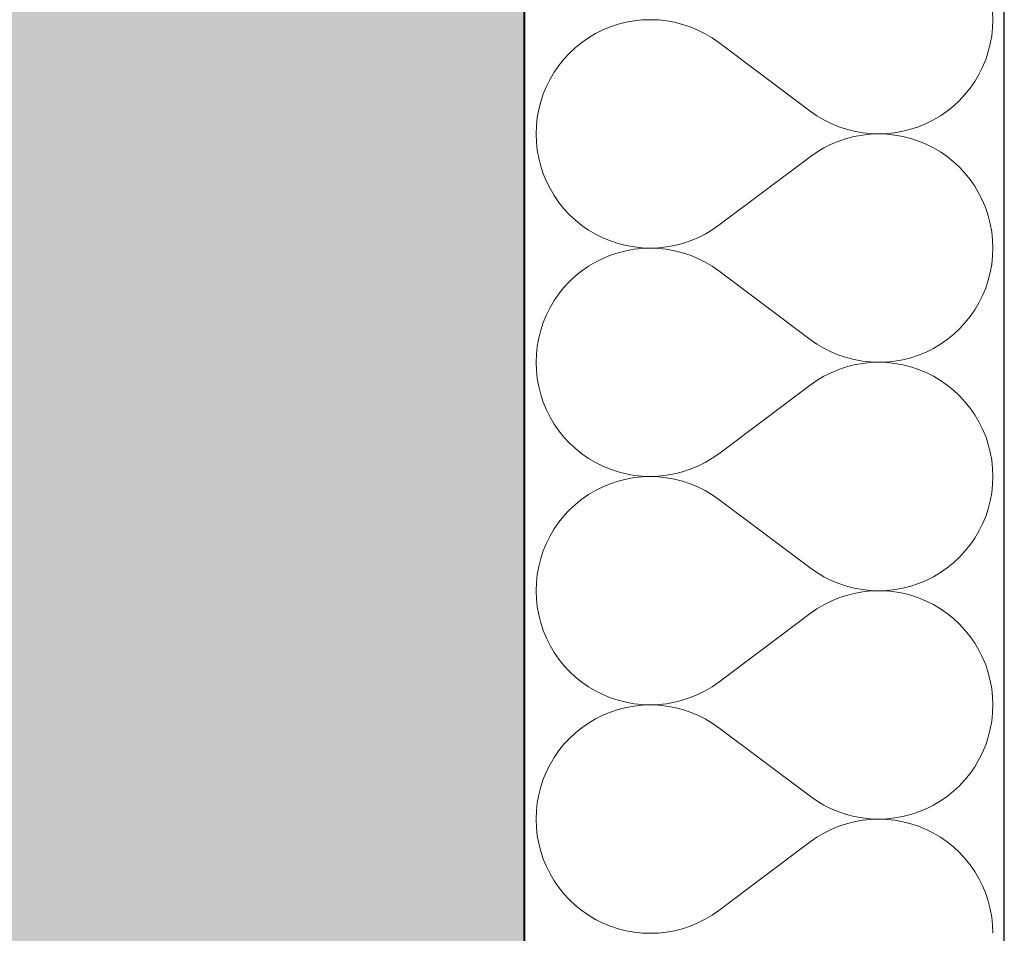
# Model space of a CAD drawing. Header units: millimetres. Extents: x -23738 to 4435, y -2716 to 20653.
# Tile 67 of 160: x -490 to -162, y 457 to 762. Entities that reach past the tile are written whole.
import ezdxf

# ---------------------------------------------------------------- set-up
doc = ezdxf.new("R2010")
doc.units = ezdxf.units.MM
doc.header["$MEASUREMENT"] = 0
doc.linetypes.add('Wipeout_Contour', pattern=[1000, 0, -1000])
for name, color, linetype in [('9._POHLED ZÁPADNÍ_2_Nové_Konstrukce - nosné', 7, 'Continuous'), ('9._POHLED ZÁPADNÍ_2_Nové_Výplně - Povrchové', 7, 'Continuous'), ('9._POHLED ZÁPADNÍ_2_Nové_Výplně – Řezové', 7, 'Continuous'), ('9._POHLED ZÁPADNÍ_2_VÝTAH VAR 1', 7, 'Continuous')]:
    doc.layers.add(name, color=color, linetype=linetype)

# ---------------------------------------------------------------- blocks, each defined once
blk = doc.blocks.new('*X13', base_point=(-24533.14, -6254.22))
at = {"layer": '9._POHLED ZÁPADNÍ_2_Nové_Výplně – Řezové', "color": 21, "linetype": 'Continuous', "lineweight": 20, "true_color": 0xffaaaa}
for p, q in [((-165.5, 761.9), (-165.6, 764.62)), ((-293.08, 759.51), (-295.6, 758.47)), ((-290.5, 760.37), (-293.08, 759.51)), ((-287.87, 761.04), (-290.5, 760.37)), ((-285.19, 761.52), (-287.87, 761.04)), ((-282.48, 761.81), (-285.19, 761.52)), ((-279.76, 761.9), (-282.48, 761.81)), ((-277.05, 761.81), (-279.76, 761.9)), ((-274.34, 761.51), (-277.05, 761.81)), ((-271.66, 761.03), (-274.34, 761.51)), ((-269.03, 760.35), (-271.66, 761.03)), ((-266.45, 759.49), (-269.03, 760.35)), ((-263.93, 758.45), (-266.45, 759.49)), ((-165.89, 756.48), (-165.6, 759.19)), ((-165.6, 759.19), (-165.5, 761.9)), ((-300.37, 755.87), (-302.61, 754.31)), ((-298.03, 757.25), (-300.37, 755.87)), ((-295.6, 758.47), (-298.03, 757.25)), ((-261.5, 757.23), (-263.93, 758.45)), ((-259.16, 755.84), (-261.5, 757.23)), ((-256.93, 754.29), (-259.16, 755.84)), ((-166.37, 753.8), (-165.89, 756.48)), ((-304.73, 752.61), (-306.72, 750.76)), ((-302.61, 754.31), (-304.73, 752.61)), ((-256.93, 754.29), (-226.46, 731.43)), ((-167.05, 751.17), (-166.37, 753.8)), ((-306.72, 750.76), (-308.57, 748.76)), ((-167.91, 748.59), (-167.05, 751.17)), ((-310.28, 746.65), (-311.83, 744.41)), ((-308.57, 748.76), (-310.28, 746.65)), ((-170.17, 743.64), (-168.95, 746.07)), ((-168.95, 746.07), (-167.91, 748.59)), ((-311.83, 744.41), (-313.22, 742.07)), ((-171.56, 741.3), (-170.17, 743.64)), ((-314.44, 739.64), (-315.48, 737.13)), ((-313.22, 742.07), (-314.44, 739.64)), ((-174.81, 736.95), (-173.11, 739.07)), ((-173.11, 739.07), (-171.56, 741.3)), ((-315.48, 737.13), (-316.34, 734.55)), ((-176.67, 734.96), (-174.81, 736.95)), ((-316.34, 734.55), (-317.01, 731.91)), ((-180.78, 731.4), (-178.66, 733.11)), ((-178.66, 733.11), (-176.67, 734.96)), ((-317.5, 729.23), (-317.79, 726.53)), ((-317.01, 731.91), (-317.5, 729.23)), ((-226.46, 731.43), (-224.22, 729.88)), ((-224.22, 729.88), (-221.88, 728.48)), ((-185.36, 728.46), (-183.02, 729.85)), ((-183.02, 729.85), (-180.78, 731.4)), ((-317.79, 726.53), (-317.88, 723.81)), ((-221.88, 728.48), (-219.45, 727.27)), ((-219.45, 727.27), (-216.94, 726.22)), ((-216.94, 726.22), (-214.36, 725.36)), ((-192.88, 725.35), (-190.3, 726.2)), ((-190.3, 726.2), (-187.79, 727.24)), ((-187.79, 727.24), (-185.36, 728.46)), ((-317.88, 723.81), (-317.79, 721.09)), ((-214.36, 725.36), (-211.72, 724.69)), ((-211.72, 722.93), (-214.36, 722.26)), ((-211.72, 724.69), (-209.05, 724.2)), ((-209.05, 723.42), (-211.72, 722.93)), ((-209.05, 724.2), (-206.34, 723.91)), ((-206.34, 723.71), (-209.05, 723.42)), ((-206.34, 723.91), (-203.62, 723.81)), ((-203.62, 723.81), (-206.34, 723.71)), ((-203.62, 723.81), (-200.9, 723.9)), ((-200.9, 723.71), (-203.62, 723.81)), ((-200.9, 723.9), (-198.2, 724.19)), ((-198.2, 723.42), (-200.9, 723.71)), ((-198.2, 724.19), (-195.52, 724.68)), ((-195.52, 722.94), (-198.2, 723.42)), ((-195.52, 724.68), (-192.88, 725.35)), ((-192.88, 722.27), (-195.52, 722.94)), ((-317.79, 721.09), (-317.5, 718.39)), ((-219.45, 720.35), (-221.88, 719.13)), ((-216.94, 721.4), (-219.45, 720.35)), ((-214.36, 722.26), (-216.94, 721.4)), ((-190.3, 721.41), (-192.88, 722.27)), ((-187.79, 720.37), (-190.3, 721.41)), ((-185.36, 719.16), (-187.79, 720.37)), ((-317.5, 718.39), (-317.01, 715.71)), ((-256.93, 693.33), (-226.46, 716.19)), ((-224.22, 717.74), (-226.46, 716.19)), ((-221.88, 719.13), (-224.22, 717.74)), ((-183.02, 717.77), (-185.36, 719.16)), ((-180.78, 716.22), (-183.02, 717.77)), ((-178.66, 714.51), (-180.78, 716.22)), ((-317.01, 715.71), (-316.34, 713.07)), ((-316.34, 713.07), (-315.48, 710.49)), ((-176.67, 712.66), (-178.66, 714.51)), ((-315.48, 710.49), (-314.44, 707.98)), ((-174.81, 710.67), (-176.67, 712.66)), ((-173.11, 708.55), (-174.81, 710.67)), ((-314.44, 707.98), (-313.22, 705.55)), ((-171.56, 706.32), (-173.11, 708.55)), ((-170.17, 703.98), (-171.56, 706.32)), ((-313.22, 705.55), (-311.83, 703.21)), ((-311.83, 703.21), (-310.28, 700.97)), ((-168.95, 701.55), (-170.17, 703.98)), ((-310.28, 700.97), (-308.57, 698.85)), ((-167.91, 699.03), (-168.95, 701.55)), ((-308.57, 698.85), (-306.72, 696.86)), ((-306.72, 696.86), (-304.73, 695.01)), ((-167.05, 696.45), (-167.91, 699.03)), ((-166.37, 693.82), (-167.05, 696.45)), ((-304.73, 695.01), (-302.61, 693.3)), ((-302.61, 693.3), (-300.37, 691.75)), ((-259.16, 691.78), (-256.93, 693.33)), ((-165.89, 691.14), (-166.37, 693.82)), ((-300.37, 691.75), (-298.03, 690.37)), ((-298.03, 690.37), (-295.6, 689.15)), ((-263.93, 689.17), (-261.5, 690.39)), ((-261.5, 690.39), (-259.16, 691.78)), ((-165.6, 688.43), (-165.89, 691.14)), ((-295.6, 689.15), (-293.08, 688.11)), ((-293.08, 688.11), (-290.5, 687.25)), ((-290.5, 687.25), (-287.87, 686.58)), ((-287.87, 686.58), (-285.19, 686.1)), ((-274.34, 686.11), (-271.66, 686.59)), ((-271.66, 686.59), (-269.03, 687.27)), ((-269.03, 687.27), (-266.45, 688.13)), ((-266.45, 688.13), (-263.93, 689.17)), ((-165.5, 685.71), (-165.6, 688.43)), ((-293.08, 683.32), (-295.6, 682.28)), ((-290.5, 684.18), (-293.08, 683.32)), ((-287.87, 684.85), (-290.5, 684.18)), ((-285.19, 685.33), (-287.87, 684.85)), ((-285.19, 686.1), (-282.48, 685.81)), ((-282.48, 685.62), (-285.19, 685.33)), ((-282.48, 685.81), (-279.76, 685.71)), ((-279.76, 685.71), (-282.48, 685.62)), ((-279.76, 685.71), (-277.05, 685.81)), ((-277.05, 685.62), (-279.76, 685.71)), ((-277.05, 685.81), (-274.34, 686.11)), ((-274.34, 685.32), (-277.05, 685.62)), ((-271.66, 684.84), (-274.34, 685.32)), ((-269.03, 684.16), (-271.66, 684.84)), ((-266.45, 683.3), (-269.03, 684.16)), ((-263.93, 682.26), (-266.45, 683.3)), ((-165.6, 683), (-165.5, 685.71)), ((-298.03, 681.06), (-300.37, 679.68)), ((-295.6, 682.28), (-298.03, 681.06)), ((-261.5, 681.04), (-263.93, 682.26)), ((-259.16, 679.65), (-261.5, 681.04)), ((-166.37, 677.61), (-165.89, 680.29)), ((-165.89, 680.29), (-165.6, 683)), ((-302.61, 678.12), (-304.73, 676.42)), ((-300.37, 679.68), (-302.61, 678.12)), ((-256.93, 678.1), (-259.16, 679.65)), ((-256.93, 678.1), (-226.46, 655.24)), ((-167.05, 674.98), (-166.37, 677.61)), ((-306.72, 674.57), (-308.57, 672.57)), ((-304.73, 676.42), (-306.72, 674.57)), ((-167.91, 672.4), (-167.05, 674.98)), ((-310.28, 670.46), (-311.83, 668.22)), ((-308.57, 672.57), (-310.28, 670.46)), ((-168.95, 669.88), (-167.91, 672.4)), ((-311.83, 668.22), (-313.22, 665.88)), ((-171.56, 665.11), (-170.17, 667.45)), ((-170.17, 667.45), (-168.95, 669.88)), ((-314.44, 663.45), (-315.48, 660.94)), ((-313.22, 665.88), (-314.44, 663.45)), ((-173.11, 662.88), (-171.56, 665.11)), ((-315.48, 660.94), (-316.34, 658.36)), ((-176.67, 658.77), (-174.81, 660.76)), ((-174.81, 660.76), (-173.11, 662.88)), ((-316.34, 658.36), (-317.01, 655.72)), ((-180.78, 655.21), (-178.66, 656.92)), ((-178.66, 656.92), (-176.67, 658.77)), ((-317.01, 655.72), (-317.5, 653.04)), ((-226.46, 655.24), (-224.22, 653.68)), ((-224.22, 653.68), (-221.88, 652.29)), ((-185.36, 652.27), (-183.02, 653.66)), ((-183.02, 653.66), (-180.78, 655.21)), ((-317.79, 650.34), (-317.88, 647.62)), ((-317.5, 653.04), (-317.79, 650.34)), ((-221.88, 652.29), (-219.45, 651.07)), ((-219.45, 651.07), (-216.94, 650.03)), ((-190.3, 650.01), (-187.79, 651.05)), ((-187.79, 651.05), (-185.36, 652.27)), ((-317.88, 647.62), (-317.79, 644.9)), ((-216.94, 650.03), (-214.36, 649.17)), ((-214.36, 649.17), (-211.72, 648.5)), ((-211.72, 648.5), (-209.05, 648.01)), ((-209.05, 647.23), (-211.72, 646.74)), ((-209.05, 648.01), (-206.34, 647.72)), ((-206.34, 647.52), (-209.05, 647.23)), ((-206.34, 647.72), (-203.62, 647.62)), ((-203.62, 647.62), (-206.34, 647.52)), ((-203.62, 647.62), (-200.9, 647.71)), ((-200.9, 647.52), (-203.62, 647.62)), ((-200.9, 647.71), (-198.2, 648)), ((-198.2, 647.23), (-200.9, 647.52)), ((-198.2, 648), (-195.52, 648.49)), ((-195.52, 646.75), (-198.2, 647.23)), ((-195.52, 648.49), (-192.88, 649.16)), ((-192.88, 649.16), (-190.3, 650.01)), ((-317.79, 644.9), (-317.5, 642.2)), ((-219.45, 644.16), (-221.88, 642.94)), ((-216.94, 645.21), (-219.45, 644.16)), ((-214.36, 646.07), (-216.94, 645.21)), ((-211.72, 646.74), (-214.36, 646.07)), ((-192.88, 646.08), (-195.52, 646.75)), ((-190.3, 645.22), (-192.88, 646.08)), ((-187.79, 644.18), (-190.3, 645.22)), ((-185.36, 642.97), (-187.79, 644.18)), ((-317.5, 642.2), (-317.01, 639.52)), ((-224.22, 641.55), (-226.46, 640)), ((-221.88, 642.94), (-224.22, 641.55)), ((-183.02, 641.58), (-185.36, 642.97)), ((-180.78, 640.03), (-183.02, 641.58)), ((-317.01, 639.52), (-316.34, 636.88)), ((-256.93, 617.14), (-226.46, 640)), ((-178.66, 638.32), (-180.78, 640.03)), ((-176.67, 636.47), (-178.66, 638.32)), ((-316.34, 636.88), (-315.48, 634.3)), ((-315.48, 634.3), (-314.44, 631.79)), ((-174.81, 634.48), (-176.67, 636.47)), ((-173.11, 632.36), (-174.81, 634.48)), ((-314.44, 631.79), (-313.22, 629.36)), ((-171.56, 630.13), (-173.11, 632.36)), ((-313.22, 629.36), (-311.83, 627.02)), ((-170.17, 627.79), (-171.56, 630.13)), ((-168.95, 625.36), (-170.17, 627.79)), ((-311.83, 627.02), (-310.28, 624.78)), ((-310.28, 624.78), (-308.57, 622.66)), ((-167.91, 622.84), (-168.95, 625.36)), ((-308.57, 622.66), (-306.72, 620.67)), ((-167.05, 620.26), (-167.91, 622.84)), ((-306.72, 620.67), (-304.73, 618.82)), ((-304.73, 618.82), (-302.61, 617.11)), ((-166.37, 617.62), (-167.05, 620.26)), ((-165.89, 614.95), (-166.37, 617.62)), ((-302.61, 617.11), (-300.37, 615.56)), ((-300.37, 615.56), (-298.03, 614.18)), ((-298.03, 614.18), (-295.6, 612.96)), ((-263.93, 612.98), (-261.5, 614.2)), ((-261.5, 614.2), (-259.16, 615.59)), ((-259.16, 615.59), (-256.93, 617.14)), ((-165.6, 612.24), (-165.89, 614.95)), ((-295.6, 612.96), (-293.08, 611.92)), ((-293.08, 611.92), (-290.5, 611.06)), ((-290.5, 611.06), (-287.87, 610.39)), ((-271.66, 610.4), (-269.03, 611.08)), ((-269.03, 611.08), (-266.45, 611.94)), ((-266.45, 611.94), (-263.93, 612.98)), ((-165.5, 609.52), (-165.6, 612.24)), ((-290.5, 607.99), (-293.08, 607.13)), ((-287.87, 608.66), (-290.5, 607.99)), ((-287.87, 610.39), (-285.19, 609.91)), ((-285.19, 609.14), (-287.87, 608.66)), ((-285.19, 609.91), (-282.48, 609.62)), ((-282.48, 609.43), (-285.19, 609.14)), ((-282.48, 609.62), (-279.76, 609.52)), ((-279.76, 609.52), (-282.48, 609.43)), ((-279.76, 609.52), (-277.05, 609.62)), ((-277.05, 609.42), (-279.76, 609.52)), ((-277.05, 609.62), (-274.34, 609.92)), ((-274.34, 609.13), (-277.05, 609.42)), ((-274.34, 609.92), (-271.66, 610.4)), ((-271.66, 608.65), (-274.34, 609.13)), ((-269.03, 607.97), (-271.66, 608.65)), ((-266.45, 607.11), (-269.03, 607.97)), ((-165.6, 606.81), (-165.5, 609.52)), ((-298.03, 604.87), (-300.37, 603.48)), ((-295.6, 606.09), (-298.03, 604.87)), ((-293.08, 607.13), (-295.6, 606.09)), ((-263.93, 606.07), (-266.45, 607.11)), ((-261.5, 604.85), (-263.93, 606.07)), ((-259.16, 603.46), (-261.5, 604.85)), ((-165.89, 604.1), (-165.6, 606.81)), ((-302.61, 601.93), (-304.73, 600.23)), ((-300.37, 603.48), (-302.61, 601.93)), ((-256.93, 601.9), (-259.16, 603.46)), ((-256.93, 601.9), (-226.46, 579.05)), ((-167.05, 598.79), (-166.37, 601.42)), ((-166.37, 601.42), (-165.89, 604.1)), ((-306.72, 598.37), (-308.57, 596.38)), ((-304.73, 600.23), (-306.72, 598.37)), ((-167.91, 596.21), (-167.05, 598.79)), ((-308.57, 596.38), (-310.28, 594.27)), ((-168.95, 593.69), (-167.91, 596.21)), ((-311.83, 592.03), (-313.22, 589.69)), ((-310.28, 594.27), (-311.83, 592.03)), ((-171.56, 588.92), (-170.17, 591.26)), ((-170.17, 591.26), (-168.95, 593.69)), ((-313.22, 589.69), (-314.44, 587.26)), ((-173.11, 586.69), (-171.56, 588.92)), ((-315.48, 584.75), (-316.34, 582.17)), ((-314.44, 587.26), (-315.48, 584.75)), ((-174.81, 584.57), (-173.11, 586.69)), ((-316.34, 582.17), (-317.01, 579.53)), ((-178.66, 580.72), (-176.67, 582.58)), ((-176.67, 582.58), (-174.81, 584.57)), ((-317.01, 579.53), (-317.5, 576.85)), ((-226.46, 579.05), (-224.22, 577.49)), ((-183.02, 577.47), (-180.78, 579.02)), ((-180.78, 579.02), (-178.66, 580.72)), ((-317.5, 576.85), (-317.79, 574.15)), ((-224.22, 577.49), (-221.88, 576.1)), ((-221.88, 576.1), (-219.45, 574.88)), ((-219.45, 574.88), (-216.94, 573.84)), ((-190.3, 573.82), (-187.79, 574.86)), ((-187.79, 574.86), (-185.36, 576.08)), ((-185.36, 576.08), (-183.02, 577.47)), ((-317.79, 574.15), (-317.88, 571.43)), ((-216.94, 573.84), (-214.36, 572.98)), ((-214.36, 572.98), (-211.72, 572.31)), ((-211.72, 572.31), (-209.05, 571.82)), ((-209.05, 571.82), (-206.34, 571.53)), ((-206.34, 571.53), (-203.62, 571.43)), ((-203.62, 571.43), (-200.9, 571.52)), ((-200.9, 571.52), (-198.2, 571.81)), ((-198.2, 571.81), (-195.52, 572.29)), ((-195.52, 572.29), (-192.88, 572.97)), ((-192.88, 572.97), (-190.3, 573.82)), ((-317.88, 571.43), (-317.79, 568.71)), ((-317.79, 568.71), (-317.5, 566)), ((-216.94, 569.02), (-219.45, 567.97)), ((-214.36, 569.88), (-216.94, 569.02)), ((-211.72, 570.55), (-214.36, 569.88)), ((-209.05, 571.04), (-211.72, 570.55)), ((-206.34, 571.33), (-209.05, 571.04)), ((-203.62, 571.43), (-206.34, 571.33)), ((-200.9, 571.33), (-203.62, 571.43)), ((-198.2, 571.04), (-200.9, 571.33)), ((-195.52, 570.56), (-198.2, 571.04)), ((-192.88, 569.89), (-195.52, 570.56)), ((-190.3, 569.03), (-192.88, 569.89)), ((-187.79, 567.99), (-190.3, 569.03)), ((-317.5, 566), (-317.01, 563.33)), ((-224.22, 565.36), (-226.46, 563.81)), ((-221.88, 566.75), (-224.22, 565.36)), ((-219.45, 567.97), (-221.88, 566.75)), ((-185.36, 566.78), (-187.79, 567.99)), ((-183.02, 565.39), (-185.36, 566.78)), ((-180.78, 563.84), (-183.02, 565.39)), ((-317.01, 563.33), (-316.34, 560.69)), ((-256.93, 540.95), (-226.46, 563.81)), ((-178.66, 562.13), (-180.78, 563.84)), ((-176.67, 560.28), (-178.66, 562.13)), ((-316.34, 560.69), (-315.48, 558.11)), ((-174.81, 558.29), (-176.67, 560.28)), ((-315.48, 558.11), (-314.44, 555.6)), ((-314.44, 555.6), (-313.22, 553.16)), ((-173.11, 556.17), (-174.81, 558.29)), ((-171.56, 553.94), (-173.11, 556.17)), ((-313.22, 553.16), (-311.83, 550.83)), ((-170.17, 551.6), (-171.56, 553.94)), ((-311.83, 550.83), (-310.28, 548.59)), ((-310.28, 548.59), (-308.57, 546.47)), ((-168.95, 549.16), (-170.17, 551.6)), ((-167.91, 546.65), (-168.95, 549.16)), ((-308.57, 546.47), (-306.72, 544.48)), ((-167.05, 544.07), (-167.91, 546.65)), ((-306.72, 544.48), (-304.73, 542.63)), ((-304.73, 542.63), (-302.61, 540.92)), ((-166.37, 541.43), (-167.05, 544.07)), ((-302.61, 540.92), (-300.37, 539.37)), ((-300.37, 539.37), (-298.03, 537.99)), ((-261.5, 538.01), (-259.16, 539.4)), ((-259.16, 539.4), (-256.93, 540.95)), ((-165.89, 538.76), (-166.37, 541.43)), ((-165.6, 536.05), (-165.89, 538.76)), ((-298.03, 537.99), (-295.6, 536.77)), ((-295.6, 536.77), (-293.08, 535.73)), ((-293.08, 535.73), (-290.5, 534.87)), ((-269.03, 534.88), (-266.45, 535.75)), ((-266.45, 535.75), (-263.93, 536.79)), ((-263.93, 536.79), (-261.5, 538.01)), ((-165.5, 533.33), (-165.6, 536.05)), ((-290.5, 534.87), (-287.87, 534.2)), ((-287.87, 532.47), (-290.5, 531.8)), ((-287.87, 534.2), (-285.19, 533.72)), ((-285.19, 532.95), (-287.87, 532.47)), ((-285.19, 533.72), (-282.48, 533.43)), ((-282.48, 533.24), (-285.19, 532.95)), ((-282.48, 533.43), (-279.76, 533.33)), ((-279.76, 533.33), (-282.48, 533.24)), ((-279.76, 533.33), (-277.05, 533.43)), ((-277.05, 533.23), (-279.76, 533.33)), ((-277.05, 533.43), (-274.34, 533.72)), ((-274.34, 532.94), (-277.05, 533.23)), ((-274.34, 533.72), (-271.66, 534.21)), ((-271.66, 532.46), (-274.34, 532.94)), ((-271.66, 534.21), (-269.03, 534.88)), ((-269.03, 531.78), (-271.66, 532.46)), ((-165.6, 530.61), (-165.5, 533.33)), ((-295.6, 529.9), (-298.03, 528.68)), ((-293.08, 530.94), (-295.6, 529.9)), ((-290.5, 531.8), (-293.08, 530.94)), ((-266.45, 530.92), (-269.03, 531.78)), ((-263.93, 529.88), (-266.45, 530.92)), ((-261.5, 528.66), (-263.93, 529.88)), ((-165.89, 527.91), (-165.6, 530.61)), ((-302.61, 525.74), (-304.73, 524.04)), ((-300.37, 527.29), (-302.61, 525.74)), ((-298.03, 528.68), (-300.37, 527.29)), ((-259.16, 527.27), (-261.5, 528.66)), ((-256.93, 525.71), (-259.16, 527.27)), ((-256.93, 525.71), (-226.46, 502.86)), ((-166.37, 525.23), (-165.89, 527.91)), ((-304.73, 524.04), (-306.72, 522.18)), ((-167.91, 520.02), (-167.05, 522.6)), ((-167.05, 522.6), (-166.37, 525.23)), ((-308.57, 520.19), (-310.28, 518.08)), ((-306.72, 522.18), (-308.57, 520.19)), ((-168.95, 517.5), (-167.91, 520.02)), ((-311.83, 515.84), (-313.22, 513.5)), ((-310.28, 518.08), (-311.83, 515.84)), ((-170.17, 515.07), (-168.95, 517.5)), ((-313.22, 513.5), (-314.44, 511.07)), ((-173.11, 510.5), (-171.56, 512.73)), ((-171.56, 512.73), (-170.17, 515.07)), ((-314.44, 511.07), (-315.48, 508.56)), ((-174.81, 508.38), (-173.11, 510.5)), ((-316.34, 505.98), (-317.01, 503.34)), ((-315.48, 508.56), (-316.34, 505.98)), ((-178.66, 504.53), (-176.67, 506.39)), ((-176.67, 506.39), (-174.81, 508.38)), ((-317.01, 503.34), (-317.5, 500.66)), ((-226.46, 502.86), (-224.22, 501.3)), ((-183.02, 501.28), (-180.78, 502.83)), ((-180.78, 502.83), (-178.66, 504.53)), ((-317.5, 500.66), (-317.79, 497.96)), ((-224.22, 501.3), (-221.88, 499.91)), ((-221.88, 499.91), (-219.45, 498.69)), ((-187.79, 498.67), (-185.36, 499.89)), ((-185.36, 499.89), (-183.02, 501.28)), ((-317.79, 497.96), (-317.88, 495.24)), ((-219.45, 498.69), (-216.94, 497.65)), ((-216.94, 497.65), (-214.36, 496.79)), ((-214.36, 496.79), (-211.72, 496.11)), ((-211.72, 496.11), (-209.05, 495.63)), ((-198.2, 495.62), (-195.52, 496.1)), ((-195.52, 496.1), (-192.88, 496.78)), ((-192.88, 496.78), (-190.3, 497.63)), ((-190.3, 497.63), (-187.79, 498.67)), ((-317.88, 495.24), (-317.79, 492.52)), ((-216.94, 492.83), (-219.45, 491.78)), ((-214.36, 493.69), (-216.94, 492.83)), ((-211.72, 494.36), (-214.36, 493.69)), ((-209.05, 494.85), (-211.72, 494.36)), ((-209.05, 495.63), (-206.34, 495.34)), ((-206.34, 495.14), (-209.05, 494.85)), ((-206.34, 495.34), (-203.62, 495.24)), ((-203.62, 495.24), (-206.34, 495.14)), ((-203.62, 495.24), (-200.9, 495.33)), ((-200.9, 495.14), (-203.62, 495.24)), ((-200.9, 495.33), (-198.2, 495.62)), ((-198.2, 494.85), (-200.9, 495.14)), ((-195.52, 494.37), (-198.2, 494.85)), ((-192.88, 493.7), (-195.52, 494.37)), ((-190.3, 492.84), (-192.88, 493.7)), ((-187.79, 491.8), (-190.3, 492.84)), ((-317.79, 492.52), (-317.5, 489.81)), ((-317.5, 489.81), (-317.01, 487.14)), ((-221.88, 490.56), (-224.22, 489.17)), ((-219.45, 491.78), (-221.88, 490.56)), ((-185.36, 490.59), (-187.79, 491.8)), ((-183.02, 489.2), (-185.36, 490.59)), ((-317.01, 487.14), (-316.34, 484.5)), ((-256.93, 464.76), (-226.46, 487.62)), ((-224.22, 489.17), (-226.46, 487.62)), ((-180.78, 487.65), (-183.02, 489.2)), ((-178.66, 485.94), (-180.78, 487.65)), ((-316.34, 484.5), (-315.48, 481.92)), ((-176.67, 484.09), (-178.66, 485.94)), ((-174.81, 482.1), (-176.67, 484.09)), ((-315.48, 481.92), (-314.44, 479.41)), ((-173.11, 479.98), (-174.81, 482.1)), ((-171.56, 477.75), (-173.11, 479.98)), ((-314.44, 479.41), (-313.22, 476.97)), ((-313.22, 476.97), (-311.83, 474.63)), ((-170.17, 475.41), (-171.56, 477.75)), ((-311.83, 474.63), (-310.28, 472.4)), ((-168.95, 472.97), (-170.17, 475.41)), ((-167.91, 470.46), (-168.95, 472.97)), ((-310.28, 472.4), (-308.57, 470.28)), ((-308.57, 470.28), (-306.72, 468.29)), ((-167.05, 467.88), (-167.91, 470.46)), ((-306.72, 468.29), (-304.73, 466.44)), ((-304.73, 466.44), (-302.61, 464.73)), ((-166.37, 465.24), (-167.05, 467.88)), ((-302.61, 464.73), (-300.37, 463.18)), ((-300.37, 463.18), (-298.03, 461.79)), ((-261.5, 461.82), (-259.16, 463.21)), ((-259.16, 463.21), (-256.93, 464.76)), ((-165.89, 462.57), (-166.37, 465.24)), ((-298.03, 461.79), (-295.6, 460.58)), ((-295.6, 460.58), (-293.08, 459.54)), ((-266.45, 459.56), (-263.93, 460.6)), ((-263.93, 460.6), (-261.5, 461.82)), ((-165.6, 459.86), (-165.89, 462.57)), ((-165.5, 457.14), (-165.6, 459.86)), ((-293.08, 459.54), (-290.5, 458.68)), ((-290.5, 458.68), (-287.87, 458.01)), ((-287.87, 458.01), (-285.19, 457.53)), ((-285.19, 457.53), (-282.48, 457.24)), ((-282.48, 457.24), (-279.76, 457.14)), ((-279.76, 457.14), (-277.05, 457.24)), ((-277.05, 457.24), (-274.34, 457.53)), ((-274.34, 457.53), (-271.66, 458.02)), ((-271.66, 458.02), (-269.03, 458.69)), ((-269.03, 458.69), (-266.45, 459.56))]:
    blk.add_line(p, q, dxfattribs=at)
blk = doc.blocks.new('*X24', base_point=(-24533.14, -6254.22))
at = {"layer": '9._POHLED ZÁPADNÍ_2_Nové_Výplně – Řezové', "color": 21, "linetype": 'Continuous', "lineweight": 20, "true_color": 0xffaaaa}
for p, q in [((-165.5, 761.9), (-165.6, 764.62)), ((-293.08, 759.51), (-295.6, 758.47)), ((-290.5, 760.37), (-293.08, 759.51)), ((-287.87, 761.04), (-290.5, 760.37)), ((-285.19, 761.52), (-287.87, 761.04)), ((-282.48, 761.81), (-285.19, 761.52)), ((-279.76, 761.9), (-282.48, 761.81)), ((-277.05, 761.81), (-279.76, 761.9)), ((-274.34, 761.51), (-277.05, 761.81)), ((-271.66, 761.03), (-274.34, 761.51)), ((-269.03, 760.35), (-271.66, 761.03)), ((-266.45, 759.49), (-269.03, 760.35)), ((-263.93, 758.45), (-266.45, 759.49)), ((-165.89, 756.48), (-165.6, 759.19)), ((-165.6, 759.19), (-165.5, 761.9)), ((-300.37, 755.87), (-302.61, 754.31)), ((-298.03, 757.25), (-300.37, 755.87)), ((-295.6, 758.47), (-298.03, 757.25)), ((-261.5, 757.23), (-263.93, 758.45)), ((-259.16, 755.84), (-261.5, 757.23)), ((-256.93, 754.29), (-259.16, 755.84)), ((-166.37, 753.8), (-165.89, 756.48)), ((-304.73, 752.61), (-306.72, 750.76)), ((-302.61, 754.31), (-304.73, 752.61)), ((-256.93, 754.29), (-226.46, 731.43)), ((-167.05, 751.17), (-166.37, 753.8)), ((-306.72, 750.76), (-308.57, 748.76)), ((-167.91, 748.59), (-167.05, 751.17)), ((-310.28, 746.65), (-311.83, 744.41)), ((-308.57, 748.76), (-310.28, 746.65)), ((-170.17, 743.64), (-168.95, 746.07)), ((-168.95, 746.07), (-167.91, 748.59)), ((-311.83, 744.41), (-313.22, 742.07)), ((-171.56, 741.3), (-170.17, 743.64)), ((-314.44, 739.64), (-315.48, 737.13)), ((-313.22, 742.07), (-314.44, 739.64)), ((-174.81, 736.95), (-173.11, 739.07)), ((-173.11, 739.07), (-171.56, 741.3)), ((-315.48, 737.13), (-316.34, 734.55)), ((-176.67, 734.96), (-174.81, 736.95)), ((-316.34, 734.55), (-317.01, 731.91)), ((-180.78, 731.4), (-178.66, 733.11)), ((-178.66, 733.11), (-176.67, 734.96)), ((-317.5, 729.23), (-317.79, 726.53)), ((-317.01, 731.91), (-317.5, 729.23)), ((-226.46, 731.43), (-224.22, 729.88)), ((-224.22, 729.88), (-221.88, 728.48)), ((-185.36, 728.46), (-183.02, 729.85)), ((-183.02, 729.85), (-180.78, 731.4)), ((-317.79, 726.53), (-317.88, 723.81)), ((-221.88, 728.48), (-219.45, 727.27)), ((-219.45, 727.27), (-216.94, 726.22)), ((-216.94, 726.22), (-214.36, 725.36)), ((-192.88, 725.35), (-190.3, 726.2)), ((-190.3, 726.2), (-187.79, 727.24)), ((-187.79, 727.24), (-185.36, 728.46)), ((-317.88, 723.81), (-317.79, 721.09)), ((-214.36, 725.36), (-211.72, 724.69)), ((-211.72, 722.93), (-214.36, 722.26)), ((-211.72, 724.69), (-209.05, 724.2)), ((-209.05, 723.42), (-211.72, 722.93)), ((-209.05, 724.2), (-206.34, 723.91)), ((-206.34, 723.71), (-209.05, 723.42)), ((-206.34, 723.91), (-203.62, 723.81)), ((-203.62, 723.81), (-206.34, 723.71)), ((-203.62, 723.81), (-200.9, 723.9)), ((-200.9, 723.71), (-203.62, 723.81)), ((-200.9, 723.9), (-198.2, 724.19)), ((-198.2, 723.42), (-200.9, 723.71)), ((-198.2, 724.19), (-195.52, 724.68)), ((-195.52, 722.94), (-198.2, 723.42)), ((-195.52, 724.68), (-192.88, 725.35)), ((-192.88, 722.27), (-195.52, 722.94)), ((-317.79, 721.09), (-317.5, 718.39)), ((-219.45, 720.35), (-221.88, 719.13)), ((-216.94, 721.4), (-219.45, 720.35)), ((-214.36, 722.26), (-216.94, 721.4)), ((-190.3, 721.41), (-192.88, 722.27)), ((-187.79, 720.37), (-190.3, 721.41)), ((-185.36, 719.16), (-187.79, 720.37)), ((-317.5, 718.39), (-317.01, 715.71)), ((-256.93, 693.33), (-226.46, 716.19)), ((-224.22, 717.74), (-226.46, 716.19)), ((-221.88, 719.13), (-224.22, 717.74)), ((-183.02, 717.77), (-185.36, 719.16)), ((-180.78, 716.22), (-183.02, 717.77)), ((-178.66, 714.51), (-180.78, 716.22)), ((-317.01, 715.71), (-316.34, 713.07)), ((-316.34, 713.07), (-315.48, 710.49)), ((-176.67, 712.66), (-178.66, 714.51)), ((-315.48, 710.49), (-314.44, 707.98)), ((-174.81, 710.67), (-176.67, 712.66)), ((-173.11, 708.55), (-174.81, 710.67)), ((-314.44, 707.98), (-313.22, 705.55)), ((-171.56, 706.32), (-173.11, 708.55)), ((-170.17, 703.98), (-171.56, 706.32)), ((-313.22, 705.55), (-311.83, 703.21)), ((-311.83, 703.21), (-310.28, 700.97)), ((-168.95, 701.55), (-170.17, 703.98)), ((-310.28, 700.97), (-308.57, 698.85)), ((-167.91, 699.03), (-168.95, 701.55)), ((-308.57, 698.85), (-306.72, 696.86)), ((-306.72, 696.86), (-304.73, 695.01)), ((-167.05, 696.45), (-167.91, 699.03)), ((-166.37, 693.82), (-167.05, 696.45)), ((-304.73, 695.01), (-302.61, 693.3)), ((-302.61, 693.3), (-300.37, 691.75)), ((-259.16, 691.78), (-256.93, 693.33)), ((-165.89, 691.14), (-166.37, 693.82)), ((-300.37, 691.75), (-298.03, 690.37)), ((-298.03, 690.37), (-295.6, 689.15)), ((-263.93, 689.17), (-261.5, 690.39)), ((-261.5, 690.39), (-259.16, 691.78)), ((-165.6, 688.43), (-165.89, 691.14)), ((-295.6, 689.15), (-293.08, 688.11)), ((-293.08, 688.11), (-290.5, 687.25)), ((-290.5, 687.25), (-287.87, 686.58)), ((-287.87, 686.58), (-285.19, 686.1)), ((-274.34, 686.11), (-271.66, 686.59)), ((-271.66, 686.59), (-269.03, 687.27)), ((-269.03, 687.27), (-266.45, 688.13)), ((-266.45, 688.13), (-263.93, 689.17)), ((-165.5, 685.71), (-165.6, 688.43)), ((-293.08, 683.32), (-295.6, 682.28)), ((-290.5, 684.18), (-293.08, 683.32)), ((-287.87, 684.85), (-290.5, 684.18)), ((-285.19, 685.33), (-287.87, 684.85)), ((-285.19, 686.1), (-282.48, 685.81)), ((-282.48, 685.62), (-285.19, 685.33)), ((-282.48, 685.81), (-279.76, 685.71)), ((-279.76, 685.71), (-282.48, 685.62)), ((-279.76, 685.71), (-277.05, 685.81)), ((-277.05, 685.62), (-279.76, 685.71)), ((-277.05, 685.81), (-274.34, 686.11)), ((-274.34, 685.32), (-277.05, 685.62)), ((-271.66, 684.84), (-274.34, 685.32)), ((-269.03, 684.16), (-271.66, 684.84)), ((-266.45, 683.3), (-269.03, 684.16)), ((-263.93, 682.26), (-266.45, 683.3)), ((-165.6, 683), (-165.5, 685.71)), ((-298.03, 681.06), (-300.37, 679.68)), ((-295.6, 682.28), (-298.03, 681.06)), ((-261.5, 681.04), (-263.93, 682.26)), ((-259.16, 679.65), (-261.5, 681.04)), ((-166.37, 677.61), (-165.89, 680.29)), ((-165.89, 680.29), (-165.6, 683)), ((-302.61, 678.12), (-304.73, 676.42)), ((-300.37, 679.68), (-302.61, 678.12)), ((-256.93, 678.1), (-259.16, 679.65)), ((-256.93, 678.1), (-226.46, 655.24)), ((-167.05, 674.98), (-166.37, 677.61)), ((-306.72, 674.57), (-308.57, 672.57)), ((-304.73, 676.42), (-306.72, 674.57)), ((-167.91, 672.4), (-167.05, 674.98)), ((-310.28, 670.46), (-311.83, 668.22)), ((-308.57, 672.57), (-310.28, 670.46)), ((-168.95, 669.88), (-167.91, 672.4)), ((-311.83, 668.22), (-313.22, 665.88)), ((-171.56, 665.11), (-170.17, 667.45)), ((-170.17, 667.45), (-168.95, 669.88)), ((-314.44, 663.45), (-315.48, 660.94)), ((-313.22, 665.88), (-314.44, 663.45)), ((-173.11, 662.88), (-171.56, 665.11)), ((-315.48, 660.94), (-316.34, 658.36)), ((-176.67, 658.77), (-174.81, 660.76)), ((-174.81, 660.76), (-173.11, 662.88)), ((-316.34, 658.36), (-317.01, 655.72)), ((-180.78, 655.21), (-178.66, 656.92)), ((-178.66, 656.92), (-176.67, 658.77)), ((-317.01, 655.72), (-317.5, 653.04)), ((-226.46, 655.24), (-224.22, 653.68)), ((-224.22, 653.68), (-221.88, 652.29)), ((-185.36, 652.27), (-183.02, 653.66)), ((-183.02, 653.66), (-180.78, 655.21)), ((-317.79, 650.34), (-317.88, 647.62)), ((-317.5, 653.04), (-317.79, 650.34)), ((-221.88, 652.29), (-219.45, 651.07)), ((-219.45, 651.07), (-216.94, 650.03)), ((-190.3, 650.01), (-187.79, 651.05)), ((-187.79, 651.05), (-185.36, 652.27)), ((-317.88, 647.62), (-317.79, 644.9)), ((-216.94, 650.03), (-214.36, 649.17)), ((-214.36, 649.17), (-211.72, 648.5)), ((-211.72, 648.5), (-209.05, 648.01)), ((-209.05, 647.23), (-211.72, 646.74)), ((-209.05, 648.01), (-206.34, 647.72)), ((-206.34, 647.52), (-209.05, 647.23)), ((-206.34, 647.72), (-203.62, 647.62)), ((-203.62, 647.62), (-206.34, 647.52)), ((-203.62, 647.62), (-200.9, 647.71)), ((-200.9, 647.52), (-203.62, 647.62)), ((-200.9, 647.71), (-198.2, 648)), ((-198.2, 647.23), (-200.9, 647.52)), ((-198.2, 648), (-195.52, 648.49)), ((-195.52, 646.75), (-198.2, 647.23)), ((-195.52, 648.49), (-192.88, 649.16)), ((-192.88, 649.16), (-190.3, 650.01)), ((-317.79, 644.9), (-317.5, 642.2)), ((-219.45, 644.16), (-221.88, 642.94)), ((-216.94, 645.21), (-219.45, 644.16)), ((-214.36, 646.07), (-216.94, 645.21)), ((-211.72, 646.74), (-214.36, 646.07)), ((-192.88, 646.08), (-195.52, 646.75)), ((-190.3, 645.22), (-192.88, 646.08)), ((-187.79, 644.18), (-190.3, 645.22)), ((-185.36, 642.97), (-187.79, 644.18)), ((-317.5, 642.2), (-317.01, 639.52)), ((-224.22, 641.55), (-226.46, 640)), ((-221.88, 642.94), (-224.22, 641.55)), ((-183.02, 641.58), (-185.36, 642.97)), ((-180.78, 640.03), (-183.02, 641.58)), ((-317.01, 639.52), (-316.34, 636.88)), ((-256.93, 617.14), (-226.46, 640)), ((-178.66, 638.32), (-180.78, 640.03)), ((-176.67, 636.47), (-178.66, 638.32)), ((-316.34, 636.88), (-315.48, 634.3)), ((-315.48, 634.3), (-314.44, 631.79)), ((-174.81, 634.48), (-176.67, 636.47)), ((-173.11, 632.36), (-174.81, 634.48)), ((-314.44, 631.79), (-313.22, 629.36)), ((-171.56, 630.13), (-173.11, 632.36)), ((-313.22, 629.36), (-311.83, 627.02)), ((-170.17, 627.79), (-171.56, 630.13)), ((-168.95, 625.36), (-170.17, 627.79)), ((-311.83, 627.02), (-310.28, 624.78)), ((-310.28, 624.78), (-308.57, 622.66)), ((-167.91, 622.84), (-168.95, 625.36)), ((-308.57, 622.66), (-306.72, 620.67)), ((-167.05, 620.26), (-167.91, 622.84)), ((-306.72, 620.67), (-304.73, 618.82)), ((-304.73, 618.82), (-302.61, 617.11)), ((-166.37, 617.62), (-167.05, 620.26)), ((-165.89, 614.95), (-166.37, 617.62)), ((-302.61, 617.11), (-300.37, 615.56)), ((-300.37, 615.56), (-298.03, 614.18)), ((-298.03, 614.18), (-295.6, 612.96)), ((-263.93, 612.98), (-261.5, 614.2)), ((-261.5, 614.2), (-259.16, 615.59)), ((-259.16, 615.59), (-256.93, 617.14)), ((-165.6, 612.24), (-165.89, 614.95)), ((-295.6, 612.96), (-293.08, 611.92)), ((-293.08, 611.92), (-290.5, 611.06)), ((-290.5, 611.06), (-287.87, 610.39)), ((-271.66, 610.4), (-269.03, 611.08)), ((-269.03, 611.08), (-266.45, 611.94)), ((-266.45, 611.94), (-263.93, 612.98)), ((-165.5, 609.52), (-165.6, 612.24)), ((-290.5, 607.99), (-293.08, 607.13)), ((-287.87, 608.66), (-290.5, 607.99)), ((-287.87, 610.39), (-285.19, 609.91)), ((-285.19, 609.14), (-287.87, 608.66)), ((-285.19, 609.91), (-282.48, 609.62)), ((-282.48, 609.43), (-285.19, 609.14)), ((-282.48, 609.62), (-279.76, 609.52)), ((-279.76, 609.52), (-282.48, 609.43)), ((-279.76, 609.52), (-277.05, 609.62)), ((-277.05, 609.42), (-279.76, 609.52)), ((-277.05, 609.62), (-274.34, 609.92)), ((-274.34, 609.13), (-277.05, 609.42)), ((-274.34, 609.92), (-271.66, 610.4)), ((-271.66, 608.65), (-274.34, 609.13)), ((-269.03, 607.97), (-271.66, 608.65)), ((-266.45, 607.11), (-269.03, 607.97)), ((-165.6, 606.81), (-165.5, 609.52)), ((-298.03, 604.87), (-300.37, 603.48)), ((-295.6, 606.09), (-298.03, 604.87)), ((-293.08, 607.13), (-295.6, 606.09)), ((-263.93, 606.07), (-266.45, 607.11)), ((-261.5, 604.85), (-263.93, 606.07)), ((-259.16, 603.46), (-261.5, 604.85)), ((-165.89, 604.1), (-165.6, 606.81)), ((-302.61, 601.93), (-304.73, 600.23)), ((-300.37, 603.48), (-302.61, 601.93)), ((-256.93, 601.9), (-259.16, 603.46)), ((-256.93, 601.9), (-226.46, 579.05)), ((-167.05, 598.79), (-166.37, 601.42)), ((-166.37, 601.42), (-165.89, 604.1)), ((-306.72, 598.37), (-308.57, 596.38)), ((-304.73, 600.23), (-306.72, 598.37)), ((-167.91, 596.21), (-167.05, 598.79)), ((-308.57, 596.38), (-310.28, 594.27)), ((-168.95, 593.69), (-167.91, 596.21)), ((-311.83, 592.03), (-313.22, 589.69)), ((-310.28, 594.27), (-311.83, 592.03)), ((-171.56, 588.92), (-170.17, 591.26)), ((-170.17, 591.26), (-168.95, 593.69)), ((-313.22, 589.69), (-314.44, 587.26)), ((-173.11, 586.69), (-171.56, 588.92)), ((-315.48, 584.75), (-316.34, 582.17)), ((-314.44, 587.26), (-315.48, 584.75)), ((-174.81, 584.57), (-173.11, 586.69)), ((-316.34, 582.17), (-317.01, 579.53)), ((-178.66, 580.72), (-176.67, 582.58)), ((-176.67, 582.58), (-174.81, 584.57)), ((-317.01, 579.53), (-317.5, 576.85)), ((-226.46, 579.05), (-224.22, 577.49)), ((-183.02, 577.47), (-180.78, 579.02)), ((-180.78, 579.02), (-178.66, 580.72)), ((-317.5, 576.85), (-317.79, 574.15)), ((-224.22, 577.49), (-221.88, 576.1)), ((-221.88, 576.1), (-219.45, 574.88)), ((-219.45, 574.88), (-216.94, 573.84)), ((-190.3, 573.82), (-187.79, 574.86)), ((-187.79, 574.86), (-185.36, 576.08)), ((-185.36, 576.08), (-183.02, 577.47)), ((-317.79, 574.15), (-317.88, 571.43)), ((-216.94, 573.84), (-214.36, 572.98)), ((-214.36, 572.98), (-211.72, 572.31)), ((-211.72, 572.31), (-209.05, 571.82)), ((-209.05, 571.82), (-206.34, 571.53)), ((-206.34, 571.53), (-203.62, 571.43)), ((-203.62, 571.43), (-200.9, 571.52)), ((-200.9, 571.52), (-198.2, 571.81)), ((-198.2, 571.81), (-195.52, 572.29)), ((-195.52, 572.29), (-192.88, 572.97)), ((-192.88, 572.97), (-190.3, 573.82)), ((-317.88, 571.43), (-317.79, 568.71)), ((-317.79, 568.71), (-317.5, 566)), ((-216.94, 569.02), (-219.45, 567.97)), ((-214.36, 569.88), (-216.94, 569.02)), ((-211.72, 570.55), (-214.36, 569.88)), ((-209.05, 571.04), (-211.72, 570.55)), ((-206.34, 571.33), (-209.05, 571.04)), ((-203.62, 571.43), (-206.34, 571.33)), ((-200.9, 571.33), (-203.62, 571.43)), ((-198.2, 571.04), (-200.9, 571.33)), ((-195.52, 570.56), (-198.2, 571.04)), ((-192.88, 569.89), (-195.52, 570.56)), ((-190.3, 569.03), (-192.88, 569.89)), ((-187.79, 567.99), (-190.3, 569.03)), ((-317.5, 566), (-317.01, 563.33)), ((-224.22, 565.36), (-226.46, 563.81)), ((-221.88, 566.75), (-224.22, 565.36)), ((-219.45, 567.97), (-221.88, 566.75)), ((-185.36, 566.78), (-187.79, 567.99)), ((-183.02, 565.39), (-185.36, 566.78)), ((-180.78, 563.84), (-183.02, 565.39)), ((-317.01, 563.33), (-316.34, 560.69)), ((-256.93, 540.95), (-226.46, 563.81)), ((-178.66, 562.13), (-180.78, 563.84)), ((-176.67, 560.28), (-178.66, 562.13)), ((-316.34, 560.69), (-315.48, 558.11)), ((-174.81, 558.29), (-176.67, 560.28)), ((-315.48, 558.11), (-314.44, 555.6)), ((-314.44, 555.6), (-313.22, 553.16)), ((-173.11, 556.17), (-174.81, 558.29)), ((-171.56, 553.94), (-173.11, 556.17)), ((-313.22, 553.16), (-311.83, 550.83)), ((-170.17, 551.6), (-171.56, 553.94)), ((-311.83, 550.83), (-310.28, 548.59)), ((-310.28, 548.59), (-308.57, 546.47)), ((-168.95, 549.16), (-170.17, 551.6)), ((-167.91, 546.65), (-168.95, 549.16)), ((-308.57, 546.47), (-306.72, 544.48)), ((-167.05, 544.07), (-167.91, 546.65)), ((-306.72, 544.48), (-304.73, 542.63)), ((-304.73, 542.63), (-302.61, 540.92)), ((-166.37, 541.43), (-167.05, 544.07)), ((-302.61, 540.92), (-300.37, 539.37)), ((-300.37, 539.37), (-298.03, 537.99)), ((-261.5, 538.01), (-259.16, 539.4)), ((-259.16, 539.4), (-256.93, 540.95)), ((-165.89, 538.76), (-166.37, 541.43)), ((-165.6, 536.05), (-165.89, 538.76)), ((-298.03, 537.99), (-295.6, 536.77)), ((-295.6, 536.77), (-293.08, 535.73)), ((-293.08, 535.73), (-290.5, 534.87)), ((-269.03, 534.88), (-266.45, 535.75)), ((-266.45, 535.75), (-263.93, 536.79)), ((-263.93, 536.79), (-261.5, 538.01)), ((-165.5, 533.33), (-165.6, 536.05)), ((-290.5, 534.87), (-287.87, 534.2)), ((-287.87, 532.47), (-290.5, 531.8)), ((-287.87, 534.2), (-285.19, 533.72)), ((-285.19, 532.95), (-287.87, 532.47)), ((-285.19, 533.72), (-282.48, 533.43)), ((-282.48, 533.24), (-285.19, 532.95)), ((-282.48, 533.43), (-279.76, 533.33)), ((-279.76, 533.33), (-282.48, 533.24)), ((-279.76, 533.33), (-277.05, 533.43)), ((-277.05, 533.23), (-279.76, 533.33)), ((-277.05, 533.43), (-274.34, 533.72)), ((-274.34, 532.94), (-277.05, 533.23)), ((-274.34, 533.72), (-271.66, 534.21)), ((-271.66, 532.46), (-274.34, 532.94)), ((-271.66, 534.21), (-269.03, 534.88)), ((-269.03, 531.78), (-271.66, 532.46)), ((-165.6, 530.61), (-165.5, 533.33)), ((-295.6, 529.9), (-298.03, 528.68)), ((-293.08, 530.94), (-295.6, 529.9)), ((-290.5, 531.8), (-293.08, 530.94)), ((-266.45, 530.92), (-269.03, 531.78)), ((-263.93, 529.88), (-266.45, 530.92)), ((-261.5, 528.66), (-263.93, 529.88)), ((-165.89, 527.91), (-165.6, 530.61)), ((-302.61, 525.74), (-304.73, 524.04)), ((-300.37, 527.29), (-302.61, 525.74)), ((-298.03, 528.68), (-300.37, 527.29)), ((-259.16, 527.27), (-261.5, 528.66)), ((-256.93, 525.71), (-259.16, 527.27)), ((-256.93, 525.71), (-226.46, 502.86)), ((-166.37, 525.23), (-165.89, 527.91)), ((-304.73, 524.04), (-306.72, 522.18)), ((-167.91, 520.02), (-167.05, 522.6)), ((-167.05, 522.6), (-166.37, 525.23)), ((-308.57, 520.19), (-310.28, 518.08)), ((-306.72, 522.18), (-308.57, 520.19)), ((-168.95, 517.5), (-167.91, 520.02)), ((-311.83, 515.84), (-313.22, 513.5)), ((-310.28, 518.08), (-311.83, 515.84)), ((-170.17, 515.07), (-168.95, 517.5)), ((-313.22, 513.5), (-314.44, 511.07)), ((-173.11, 510.5), (-171.56, 512.73)), ((-171.56, 512.73), (-170.17, 515.07)), ((-314.44, 511.07), (-315.48, 508.56)), ((-174.81, 508.38), (-173.11, 510.5)), ((-316.34, 505.98), (-317.01, 503.34)), ((-315.48, 508.56), (-316.34, 505.98)), ((-178.66, 504.53), (-176.67, 506.39)), ((-176.67, 506.39), (-174.81, 508.38)), ((-317.01, 503.34), (-317.5, 500.66)), ((-226.46, 502.86), (-224.22, 501.3)), ((-183.02, 501.28), (-180.78, 502.83)), ((-180.78, 502.83), (-178.66, 504.53)), ((-317.5, 500.66), (-317.79, 497.96)), ((-224.22, 501.3), (-221.88, 499.91)), ((-221.88, 499.91), (-219.45, 498.69)), ((-187.79, 498.67), (-185.36, 499.89)), ((-185.36, 499.89), (-183.02, 501.28)), ((-317.79, 497.96), (-317.88, 495.24)), ((-219.45, 498.69), (-216.94, 497.65)), ((-216.94, 497.65), (-214.36, 496.79)), ((-214.36, 496.79), (-211.72, 496.11)), ((-211.72, 496.11), (-209.05, 495.63)), ((-198.2, 495.62), (-195.52, 496.1)), ((-195.52, 496.1), (-192.88, 496.78)), ((-192.88, 496.78), (-190.3, 497.63)), ((-190.3, 497.63), (-187.79, 498.67)), ((-317.88, 495.24), (-317.79, 492.52)), ((-216.94, 492.83), (-219.45, 491.78)), ((-214.36, 493.69), (-216.94, 492.83)), ((-211.72, 494.36), (-214.36, 493.69)), ((-209.05, 494.85), (-211.72, 494.36)), ((-209.05, 495.63), (-206.34, 495.34)), ((-206.34, 495.14), (-209.05, 494.85)), ((-206.34, 495.34), (-203.62, 495.24)), ((-203.62, 495.24), (-206.34, 495.14)), ((-203.62, 495.24), (-200.9, 495.33)), ((-200.9, 495.14), (-203.62, 495.24)), ((-200.9, 495.33), (-198.2, 495.62)), ((-198.2, 494.85), (-200.9, 495.14)), ((-195.52, 494.37), (-198.2, 494.85)), ((-192.88, 493.7), (-195.52, 494.37)), ((-190.3, 492.84), (-192.88, 493.7)), ((-187.79, 491.8), (-190.3, 492.84)), ((-317.79, 492.52), (-317.5, 489.81)), ((-317.5, 489.81), (-317.01, 487.14)), ((-221.88, 490.56), (-224.22, 489.17)), ((-219.45, 491.78), (-221.88, 490.56)), ((-185.36, 490.59), (-187.79, 491.8)), ((-183.02, 489.2), (-185.36, 490.59)), ((-317.01, 487.14), (-316.34, 484.5)), ((-256.93, 464.76), (-226.46, 487.62)), ((-224.22, 489.17), (-226.46, 487.62)), ((-180.78, 487.65), (-183.02, 489.2)), ((-178.66, 485.94), (-180.78, 487.65)), ((-316.34, 484.5), (-315.48, 481.92)), ((-176.67, 484.09), (-178.66, 485.94)), ((-174.81, 482.1), (-176.67, 484.09)), ((-315.48, 481.92), (-314.44, 479.41)), ((-173.11, 479.98), (-174.81, 482.1)), ((-171.56, 477.75), (-173.11, 479.98)), ((-314.44, 479.41), (-313.22, 476.97)), ((-313.22, 476.97), (-311.83, 474.63)), ((-170.17, 475.41), (-171.56, 477.75)), ((-311.83, 474.63), (-310.28, 472.4)), ((-168.95, 472.97), (-170.17, 475.41)), ((-167.91, 470.46), (-168.95, 472.97)), ((-310.28, 472.4), (-308.57, 470.28)), ((-308.57, 470.28), (-306.72, 468.29)), ((-167.05, 467.88), (-167.91, 470.46)), ((-306.72, 468.29), (-304.73, 466.44)), ((-304.73, 466.44), (-302.61, 464.73)), ((-166.37, 465.24), (-167.05, 467.88)), ((-302.61, 464.73), (-300.37, 463.18)), ((-300.37, 463.18), (-298.03, 461.79)), ((-261.5, 461.82), (-259.16, 463.21)), ((-259.16, 463.21), (-256.93, 464.76)), ((-165.89, 462.57), (-166.37, 465.24)), ((-298.03, 461.79), (-295.6, 460.58)), ((-295.6, 460.58), (-293.08, 459.54)), ((-266.45, 459.56), (-263.93, 460.6)), ((-263.93, 460.6), (-261.5, 461.82)), ((-165.6, 459.86), (-165.89, 462.57)), ((-165.5, 457.14), (-165.6, 459.86)), ((-293.08, 459.54), (-290.5, 458.68)), ((-290.5, 458.68), (-287.87, 458.01)), ((-287.87, 458.01), (-285.19, 457.53)), ((-285.19, 457.53), (-282.48, 457.24)), ((-282.48, 457.24), (-279.76, 457.14)), ((-279.76, 457.14), (-277.05, 457.24)), ((-277.05, 457.24), (-274.34, 457.53)), ((-274.34, 457.53), (-271.66, 458.02)), ((-271.66, 458.02), (-269.03, 458.69)), ((-269.03, 458.69), (-266.45, 459.56))]:
    blk.add_line(p, q, dxfattribs=at)

msp = doc.modelspace()

# ---------------------------------------------------------------- wipeouts: each hides what was drawn before it
at = {"color": 254, "linetype": 'Wipeout_Contour', "lineweight": 0, "ltscale": 36793.983046}
msp.add_wipeout([(-161.69, 351.47), (-161.69, 17956.84), (-321.69, 17969.56), (-321.69, 351.48)], dxfattribs=at).dxf.layer = '9._POHLED ZÁPADNÍ_2_Nové_Výplně - Povrchové'

# ---------------------------------------------------------------- next in the draw order: hatches: boundary and pattern name
at = {"layer": '9._POHLED ZÁPADNÍ_2_Nové_Výplně – Řezové', "linetype": 'Continuous', "lineweight": 0, "true_color": 0xf2b2b2}
msp.add_hatch(color=9, dxfattribs=at).paths.add_polyline_path([(-322, 3949.14), (-702, 3949.13), (-701.89, 351.54), (-321.89, 351.55)])

# ---------------------------------------------------------------- next in the draw order: linework, layer by layer
at = {"layer": '9._POHLED ZÁPADNÍ_2_Nové_Konstrukce - nosné', "color": 1, "linetype": 'Continuous', "lineweight": 25, "flags": 128}
for points in [[(-161.69, 351.47), (-161.69, 18117.35)], [(-321.69, 17969.56), (-321.69, 351.48)], [(-321.89, 351.55), (-322, 3949.14)]]:
    msp.add_lwpolyline(points, dxfattribs=at)

# ---------------------------------------------------------------- next in the draw order: wipeouts: each hides what was drawn before it
at = {"color": 254, "linetype": 'Wipeout_Contour', "lineweight": 0, "ltscale": 8778.600966}
msp.add_wipeout([(-321.69, 351.48), (-161.69, 351.47), (-161.69, 3949.14), (-321.69, 3949.14)], dxfattribs=at).dxf.layer = '9._POHLED ZÁPADNÍ_2_Nové_Výplně – Řezové'

# ---------------------------------------------------------------- next in the draw order: linework, layer by layer
at = {"layer": '9._POHLED ZÁPADNÍ_2_Nové_Konstrukce - nosné', "color": 1, "linetype": 'Continuous', "lineweight": 25, "flags": 128}
for points in [[(-161.69, 351.47), (-161.69, 18117.35)], [(-321.69, 17969.56), (-321.69, 351.48)]]:
    msp.add_lwpolyline(points, dxfattribs=at)

# ---------------------------------------------------------------- next in the draw order: block references
at = {"layer": '9._POHLED ZÁPADNÍ_2_VÝTAH VAR 1', "color": 9, "linetype": 'Continuous', "lineweight": 13}
msp.add_blockref('*X13', (-24533.14, -6254.22), dxfattribs=at)

# ---------------------------------------------------------------- next in the draw order: wipeouts: each hides what was drawn before it
at = {"color": 254, "linetype": 'Wipeout_Contour', "lineweight": 0, "ltscale": 8775.620918}
msp.add_wipeout([(-321.69, 351.47), (-161.69, 351.47), (-161.69, 3947.65), (-321.69, 3947.65)], dxfattribs=at).dxf.layer = '9._POHLED ZÁPADNÍ_2_Nové_Výplně – Řezové'

# ---------------------------------------------------------------- next in the draw order: linework, layer by layer
at = {"layer": '9._POHLED ZÁPADNÍ_2_Nové_Konstrukce - nosné', "color": 1, "linetype": 'Continuous', "lineweight": 25, "flags": 128}
for points in [[(-321.69, 3947.65), (-321.69, 351.47)], [(-161.69, 351.47), (-161.69, 3947.65)]]:
    msp.add_lwpolyline(points, dxfattribs=at)

# ---------------------------------------------------------------- next in the draw order: block references
at = {"layer": '9._POHLED ZÁPADNÍ_2_VÝTAH VAR 1', "color": 9, "linetype": 'Continuous', "lineweight": 13}
msp.add_blockref('*X24', (-24533.14, -6254.22), dxfattribs=at)

doc.saveas('drawing.dxf')
